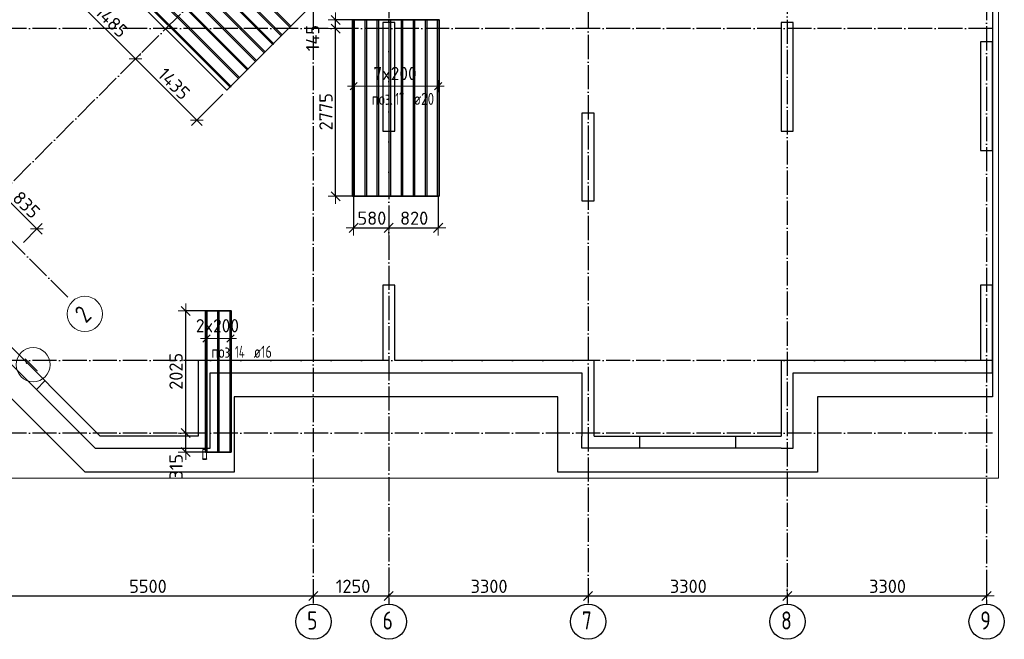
# Model space of a CAD drawing. Header units: millimetres. Extents: x -3483 to 105345, y -283423 to 72284.
# Tile 27 of 165: x 49036 to 65345, y -143417 to -133152. Entities that reach past the tile are written whole.
import ezdxf

# ---------------------------------------------------------------- set-up
doc = ezdxf.new("R2010")
doc.units = ezdxf.units.MM
doc.header["$PDMODE"] = 65
for name, pattern in [('______11', [500, 400, -50, 0, -50]), ('______2', [270, 200, -70]), ('______5', [1100, 800, -100, 100, -100])]:
    doc.linetypes.add(name, pattern=pattern)
for name, color, linetype, lineweight in [('Standard', 7, 'Continuous', 25), ('Колонна (1)', 7, 'Continuous', 35), ('Колонна (2)', 7, 'Continuous', 35), ('Размерная линия_ общее', 7, 'Continuous', 13), ('Стальная конструкция_ общее', 7, 'Continuous', 25), ('Стена_ общее', 7, 'Continuous', 35), ('Фундамент_ общее', 7, 'Continuous', 35)]:
    doc.layers.add(name, color=color, linetype=linetype, lineweight=lineweight)
doc.layers.add('Арм.стержн.Доп. Арм ниж.зоны У', color=7, linetype='Continuous', lineweight=35, true_color=0x1cff1c)
doc.layers.add('Осевая линия_ общее', color=7, linetype='______5', lineweight=13, true_color=0xa0a0a0)
doc.styles.add('ISOCPEUR', font='ISOCPEUR')
doc.dimstyles.new('DIMSTYLE_4', dxfattribs={"dimtxt": 220, "dimasz": 250, "dimexe": 0, "dimexo": 0, "dimgap": 110, "dimtad": 2, "dimdec": 0, "dimrnd": 5, "dimzin": 12, "dimdsep": 46, "dimtxsty": 'ISOCPEUR', "dimblk1": 'ALL_ML_STRICH', "dimblk2": 'ALL_ML_STRICH', "dimsah": 1, "dimcen": 0, "dimclrd": 7, "dimclre": 256, "dimclrt": 7, "dimadec": 0, "dimazin": 0, "dimtfac": 1, "dimtdec": 0, "dimtix": 1, "dimtmove": 2, "dimatfit": 3, "dimfxl": 0, "dimtzin": 0, "dimlwd": 0, "dimlwe": -3, "dimarcsym": 0})
doc.dimstyles.new('DIMSTYLE_5', dxfattribs={"dimtxt": 220, "dimasz": 250, "dimexe": 0, "dimexo": 0, "dimgap": 110, "dimtad": 2, "dimdec": 0, "dimrnd": 5, "dimzin": 12, "dimdsep": 46, "dimtxsty": 'ISOCPEUR', "dimblk1": 'ALL_ML_STRICH', "dimblk2": 'ALL_ML_STRICH', "dimsah": 1, "dimcen": 0, "dimclrd": 7, "dimclre": 256, "dimclrt": 7, "dimadec": 0, "dimazin": 0, "dimtfac": 1, "dimtdec": 0, "dimtix": 1, "dimtmove": 2, "dimatfit": 3, "dimfxl": 0, "dimtvp": 1.2, "dimtzin": 0, "dimlwd": 0, "dimlwe": -3, "dimarcsym": 0})

# ---------------------------------------------------------------- blocks, each defined once
blk = doc.blocks.new('ALL_ML_STRICH')
at = {"color": 0, "linetype": 'ByBlock', "lineweight": -2}
for p, q in [((-1, 0), (0.5, 0)), ((-0.3, -0.3), (0.3, 0.3)), ((0, -0.5), (0, 0.5))]:
    blk.add_line(p, q, dxfattribs=at)
blk = doc.blocks.new('*D103')
at = {"layer": 'DEFPOINTS', "color": 7, "linetype": 'Continuous', "lineweight": 13, "transparency": 33554687}
for p in [(48400, -142452), (48400, -142699), (53900, -142560)]:
    blk.add_point(p, dxfattribs=at)
at = {"layer": 'Размерная линия_ общее', "color": 253, "linetype": 'Continuous', "lineweight": -2, "true_color": 0xa0a0a0, "transparency": 33554687}
for p, q in [((48400, -142552), (48400, -142699)), ((53900, -142660), (53900, -142699))]:
    blk.add_line(p, q, dxfattribs=at)
at = {"layer": 'Размерная линия_ общее', "color": 7, "linetype": 'Continuous', "lineweight": -2, "transparency": 33554687}
blk.add_line((48400, -142699), (53900, -142699), dxfattribs=at)
at = {"layer": 'Размерная линия_ общее', "color": 7, "linetype": 'Continuous', "lineweight": 13, "transparency": 33554687, "xscale": 250, "yscale": 250, "zscale": 250, "rotation": 180}
blk.add_blockref('ALL_ML_STRICH', (48400, -142699), dxfattribs=at)
at = {"layer": 'Размерная линия_ общее', "color": 7, "linetype": 'Continuous', "lineweight": 13, "transparency": 33554687, "xscale": 250, "yscale": 250, "zscale": 250}
blk.add_blockref('ALL_ML_STRICH', (53900, -142699), dxfattribs=at)
at = {"layer": 'Размерная линия_ общее', "color": 7, "linetype": 'Continuous', "lineweight": 13, "transparency": 33554687, "insert": (51161, -142539), "char_height": 220, "width": 880, "attachment_point": 5, "style": 'ISOCPEUR'}
blk.add_mtext('\\A1;{5500}', dxfattribs=at)
blk = doc.blocks.new('*D104')
at = {"layer": 'DEFPOINTS', "color": 7, "linetype": 'Continuous', "lineweight": 13, "transparency": 33554687}
for p in [(53900, -142560), (53900, -142699), (55150, -142560)]:
    blk.add_point(p, dxfattribs=at)
at = {"layer": 'Размерная линия_ общее', "color": 253, "linetype": 'Continuous', "lineweight": -2, "true_color": 0xa0a0a0, "transparency": 33554687}
for p, q in [((53900, -142660), (53900, -142699)), ((55150, -142660), (55150, -142699))]:
    blk.add_line(p, q, dxfattribs=at)
at = {"layer": 'Размерная линия_ общее', "color": 7, "linetype": 'Continuous', "lineweight": -2, "transparency": 33554687}
blk.add_line((53900, -142699), (55150, -142699), dxfattribs=at)
at = {"layer": 'Размерная линия_ общее', "color": 7, "linetype": 'Continuous', "lineweight": 13, "transparency": 33554687, "xscale": 250, "yscale": 250, "zscale": 250, "rotation": 180}
blk.add_blockref('ALL_ML_STRICH', (53900, -142699), dxfattribs=at)
at = {"layer": 'Размерная линия_ общее', "color": 7, "linetype": 'Continuous', "lineweight": 13, "transparency": 33554687, "xscale": 250, "yscale": 250, "zscale": 250}
blk.add_blockref('ALL_ML_STRICH', (55150, -142699), dxfattribs=at)
at = {"layer": 'Размерная линия_ общее', "color": 7, "linetype": 'Continuous', "lineweight": 13, "transparency": 33554687, "insert": (54558, -142539), "char_height": 220, "width": 880, "attachment_point": 5, "style": 'ISOCPEUR'}
blk.add_mtext('\\A1;{1250}', dxfattribs=at)
blk = doc.blocks.new('*D105')
at = {"layer": 'DEFPOINTS', "color": 7, "linetype": 'Continuous', "lineweight": 13, "transparency": 33554687}
for p in [(55150, -142560), (55150, -142699), (58450, -142641)]:
    blk.add_point(p, dxfattribs=at)
at = {"layer": 'Размерная линия_ общее', "color": 253, "linetype": 'Continuous', "lineweight": -2, "true_color": 0xa0a0a0, "transparency": 33554687}
for p, q in [((55150, -142660), (55150, -142699)), ((58450, -142699), (58450, -142699))]:
    blk.add_line(p, q, dxfattribs=at)
at = {"layer": 'Размерная линия_ общее', "color": 7, "linetype": 'Continuous', "lineweight": -2, "transparency": 33554687}
blk.add_line((55150, -142699), (58450, -142699), dxfattribs=at)
at = {"layer": 'Размерная линия_ общее', "color": 7, "linetype": 'Continuous', "lineweight": 13, "transparency": 33554687, "xscale": 250, "yscale": 250, "zscale": 250, "rotation": 180}
blk.add_blockref('ALL_ML_STRICH', (55150, -142699), dxfattribs=at)
at = {"layer": 'Размерная линия_ общее', "color": 7, "linetype": 'Continuous', "lineweight": 13, "transparency": 33554687, "xscale": 250, "yscale": 250, "zscale": 250}
blk.add_blockref('ALL_ML_STRICH', (58450, -142699), dxfattribs=at)
at = {"layer": 'Размерная линия_ общее', "color": 7, "linetype": 'Continuous', "lineweight": 13, "transparency": 33554687, "insert": (56811, -142539), "char_height": 220, "width": 880, "attachment_point": 5, "style": 'ISOCPEUR'}
blk.add_mtext('\\A1;{3300}', dxfattribs=at)
blk = doc.blocks.new('*D106')
at = {"layer": 'DEFPOINTS', "color": 7, "linetype": 'Continuous', "lineweight": 13, "transparency": 33554687}
for p in [(58450, -142641), (58450, -142699), (61750, -142546)]:
    blk.add_point(p, dxfattribs=at)
at = {"layer": 'Размерная линия_ общее', "color": 253, "linetype": 'Continuous', "lineweight": -2, "true_color": 0xa0a0a0, "transparency": 33554687}
for p, q in [((58450, -142699), (58450, -142699)), ((61750, -142646), (61750, -142699))]:
    blk.add_line(p, q, dxfattribs=at)
at = {"layer": 'Размерная линия_ общее', "color": 7, "linetype": 'Continuous', "lineweight": -2, "transparency": 33554687}
blk.add_line((58450, -142699), (61750, -142699), dxfattribs=at)
at = {"layer": 'Размерная линия_ общее', "color": 7, "linetype": 'Continuous', "lineweight": 13, "transparency": 33554687, "xscale": 250, "yscale": 250, "zscale": 250, "rotation": 180}
blk.add_blockref('ALL_ML_STRICH', (58450, -142699), dxfattribs=at)
at = {"layer": 'Размерная линия_ общее', "color": 7, "linetype": 'Continuous', "lineweight": 13, "transparency": 33554687, "xscale": 250, "yscale": 250, "zscale": 250}
blk.add_blockref('ALL_ML_STRICH', (61750, -142699), dxfattribs=at)
at = {"layer": 'Размерная линия_ общее', "color": 7, "linetype": 'Continuous', "lineweight": 13, "transparency": 33554687, "insert": (60111, -142539), "char_height": 220, "width": 880, "attachment_point": 5, "style": 'ISOCPEUR'}
blk.add_mtext('\\A1;{3300}', dxfattribs=at)
blk = doc.blocks.new('*D107')
at = {"layer": 'DEFPOINTS', "color": 7, "linetype": 'Continuous', "lineweight": 13, "transparency": 33554687}
for p in [(61750, -142546), (61750, -142699), (65050, -142546)]:
    blk.add_point(p, dxfattribs=at)
at = {"layer": 'Размерная линия_ общее', "color": 253, "linetype": 'Continuous', "lineweight": -2, "true_color": 0xa0a0a0, "transparency": 33554687}
for p, q in [((61750, -142646), (61750, -142699)), ((65050, -142646), (65050, -142699))]:
    blk.add_line(p, q, dxfattribs=at)
at = {"layer": 'Размерная линия_ общее', "color": 7, "linetype": 'Continuous', "lineweight": -2, "transparency": 33554687}
blk.add_line((61750, -142699), (65050, -142699), dxfattribs=at)
at = {"layer": 'Размерная линия_ общее', "color": 7, "linetype": 'Continuous', "lineweight": 13, "transparency": 33554687, "xscale": 250, "yscale": 250, "zscale": 250, "rotation": 180}
blk.add_blockref('ALL_ML_STRICH', (61750, -142699), dxfattribs=at)
at = {"layer": 'Размерная линия_ общее', "color": 7, "linetype": 'Continuous', "lineweight": 13, "transparency": 33554687, "xscale": 250, "yscale": 250, "zscale": 250}
blk.add_blockref('ALL_ML_STRICH', (65050, -142699), dxfattribs=at)
at = {"layer": 'Размерная линия_ общее', "color": 7, "linetype": 'Continuous', "lineweight": 13, "transparency": 33554687, "insert": (63411, -142539), "char_height": 220, "width": 880, "attachment_point": 5, "style": 'ISOCPEUR'}
blk.add_mtext('\\A1;{3300}', dxfattribs=at)
blk = doc.blocks.new('СЛОЖНЫЙ_ОБЪЕКТ_3')
at = {"layer": 'Колонна (1)', "color": 9, "lineweight": -3, "true_color": 0xc7c7c7, "transparency": 33554687}
for p, q in [((55050, -133200), (55050, -135000)), ((55250, -133200), (55050, -133200)), ((55250, -135000), (55250, -133200)), ((61650, -133200), (61650, -135000)), ((61850, -133200), (61650, -133200)), ((61850, -135000), (61850, -133200)), ((64950, -133520), (64950, -135320)), ((65150, -133520), (64950, -133520)), ((65150, -135320), (65150, -133520)), ((55050, -135000), (55250, -135000)), ((61650, -135000), (61850, -135000)), ((64950, -135320), (65150, -135320))]:
    blk.add_line(p, q, dxfattribs=at)
at = {"layer": 'Колонна (2)', "color": 9, "lineweight": -3, "true_color": 0xc7c7c7, "transparency": 33554687}
for p, q in [((58350, -134700), (58350, -136150)), ((58550, -134700), (58350, -134700)), ((58550, -136150), (58550, -134700)), ((58350, -136150), (58550, -136150))]:
    blk.add_line(p, q, dxfattribs=at)
at = {"layer": 'Стена_ общее', "color": 9, "linetype": 'Continuous', "lineweight": -3, "true_color": 0xc7c7c7, "transparency": 33554687}
for p, q in [((50286, -140250), (47397, -137361)), ((47680, -137361), (50368, -140050)), ((55050, -137550), (55050, -138800)), ((55250, -137550), (55050, -137550)), ((55250, -138800), (55250, -137550)), ((64950, -137550), (64950, -138800)), ((65150, -137550), (64950, -137550)), ((65150, -139000), (65150, -137550)), ((51990, -138800), (51990, -139000)), ((55050, -138800), (51990, -138800)), ((58350, -138800), (55250, -138800)), ((58550, -138800), (58350, -138800)), ((58550, -140050), (58550, -138800)), ((61650, -138800), (61650, -139000)), ((64950, -138800), (61650, -138800)), ((51990, -139000), (51990, -140050)), ((52190, -139000), (58350, -139000)), ((52190, -140250), (52190, -139000)), ((58350, -139000), (58350, -140050)), ((61650, -139000), (61650, -140050)), ((61850, -140250), (61850, -139000)), ((61850, -139000), (64950, -139000)), ((64950, -139000), (65150, -139000)), ((51990, -140050), (50368, -140050)), ((58350, -140250), (58350, -140050)), ((58550, -140050), (61650, -140050)), ((50286, -140250), (51990, -140250)), ((51990, -140250), (52190, -140250)), ((61650, -140250), (58350, -140250)), ((61650, -140250), (61850, -140250))]:
    blk.add_line(p, q, dxfattribs=at)
at = {"layer": 'Стена_ общее', "color": 9, "linetype": '______2', "lineweight": -3, "true_color": 0xc7c7c7, "transparency": 33554687}
for p, q in [((49313, -139278), (49455, -139136)), ((59300, -140050), (59300, -140250)), ((60900, -140250), (60900, -140050))]:
    blk.add_line(p, q, dxfattribs=at)
blk = doc.blocks.new('*D428')
at = {"layer": 'DEFPOINTS', "color": 7, "linetype": 'Continuous', "lineweight": 13, "transparency": 33554687}
for p in [(54627, -133300), (54269, -136076), (54678, -136076)]:
    blk.add_point(p, dxfattribs=at)
at = {"layer": 'Размерная линия_ общее', "color": 253, "linetype": 'Continuous', "lineweight": -2, "true_color": 0xa0a0a0, "transparency": 33554687}
for p, q in [((54527, -133300), (54269, -133300)), ((54578, -136076), (54269, -136076))]:
    blk.add_line(p, q, dxfattribs=at)
at = {"layer": 'Размерная линия_ общее', "color": 7, "linetype": 'Continuous', "lineweight": -2, "transparency": 33554687}
blk.add_line((54269, -136076), (54269, -133300), dxfattribs=at)
at = {"layer": 'Размерная линия_ общее', "color": 7, "linetype": 'Continuous', "lineweight": 13, "transparency": 33554687, "xscale": 250, "yscale": 250, "zscale": 250}
for p, rotation in [((54269, -133300), 90), ((54269, -136076), 270)]:
    blk.add_blockref('ALL_ML_STRICH', p, dxfattribs=dict(at, rotation=rotation))
at = {"layer": 'Размерная линия_ общее', "color": 7, "linetype": 'Continuous', "lineweight": 13, "transparency": 33554687, "insert": (54109, -134677), "char_height": 220, "width": 880, "attachment_point": 5, "rotation": 90, "style": 'ISOCPEUR'}
blk.add_mtext('\\A1;{2775}', dxfattribs=at)
blk = doc.blocks.new('*D429')
at = {"layer": 'DEFPOINTS', "color": 7, "linetype": 'Continuous', "lineweight": 13, "transparency": 33554687}
for p in [(54669, -133156), (54269, -133300), (54627, -133300)]:
    blk.add_point(p, dxfattribs=at)
at = {"layer": 'Размерная линия_ общее', "color": 253, "linetype": 'Continuous', "lineweight": -2, "true_color": 0xa0a0a0, "transparency": 33554687}
for p, q in [((54569, -133156), (54269, -133156)), ((54527, -133300), (54269, -133300))]:
    blk.add_line(p, q, dxfattribs=at)
at = {"layer": 'Размерная линия_ общее', "color": 7, "linetype": 'Continuous', "lineweight": -2, "transparency": 33554687}
blk.add_line((54269, -133300), (54269, -133156), dxfattribs=at)
at = {"layer": 'Размерная линия_ общее', "color": 7, "linetype": 'Continuous', "lineweight": 13, "transparency": 33554687, "xscale": 250, "yscale": 250, "zscale": 250}
for p, rotation in [((54269, -133156), 90), ((54269, -133300), 270)]:
    blk.add_blockref('ALL_ML_STRICH', p, dxfattribs=dict(at, rotation=rotation))
at = {"layer": 'Размерная линия_ общее', "color": 7, "linetype": 'Continuous', "lineweight": 13, "transparency": 33554687, "insert": (53889, -133456), "char_height": 220, "width": 660, "attachment_point": 5, "rotation": 90, "style": 'ISOCPEUR'}
blk.add_mtext('\\A1;{145}', dxfattribs=at)
blk = doc.blocks.new('*D430')
at = {"layer": 'DEFPOINTS', "color": 7, "linetype": 'Continuous', "lineweight": 13, "transparency": 33554687}
for p in [(51816, -140000), (51786, -140316), (52232, -140316)]:
    blk.add_point(p, dxfattribs=at)
at = {"layer": 'Размерная линия_ общее', "color": 253, "linetype": 'Continuous', "lineweight": -2, "true_color": 0xa0a0a0, "transparency": 33554687}
for p, q in [((51786, -140000), (51786, -140000)), ((52132, -140316), (51786, -140316))]:
    blk.add_line(p, q, dxfattribs=at)
at = {"layer": 'Размерная линия_ общее', "color": 7, "linetype": 'Continuous', "lineweight": -2, "transparency": 33554687}
blk.add_line((51786, -140316), (51786, -140000), dxfattribs=at)
at = {"layer": 'Размерная линия_ общее', "color": 7, "linetype": 'Continuous', "lineweight": 13, "transparency": 33554687, "xscale": 250, "yscale": 250, "zscale": 250}
for p, rotation in [((51786, -140000), 90), ((51786, -140316), 270)]:
    blk.add_blockref('ALL_ML_STRICH', p, dxfattribs=dict(at, rotation=rotation))
at = {"layer": 'Размерная линия_ общее', "color": 7, "linetype": 'Continuous', "lineweight": 13, "transparency": 33554687, "insert": (51627, -140558), "char_height": 220, "width": 660, "attachment_point": 5, "rotation": 90, "style": 'ISOCPEUR'}
blk.add_mtext('\\A1;{315}', dxfattribs=at)
blk = doc.blocks.new('*D431')
at = {"layer": 'DEFPOINTS', "color": 7, "linetype": 'Continuous', "lineweight": 13, "transparency": 33554687}
for p in [(52224, -137976), (51786, -140000), (51816, -140000)]:
    blk.add_point(p, dxfattribs=at)
at = {"layer": 'Размерная линия_ общее', "color": 253, "linetype": 'Continuous', "lineweight": -2, "true_color": 0xa0a0a0, "transparency": 33554687}
for p, q in [((52124, -137976), (51786, -137976)), ((51786, -140000), (51786, -140000))]:
    blk.add_line(p, q, dxfattribs=at)
at = {"layer": 'Размерная линия_ общее', "color": 7, "linetype": 'Continuous', "lineweight": -2, "transparency": 33554687}
blk.add_line((51786, -140000), (51786, -137976), dxfattribs=at)
at = {"layer": 'Размерная линия_ общее', "color": 7, "linetype": 'Continuous', "lineweight": 13, "transparency": 33554687, "xscale": 250, "yscale": 250, "zscale": 250}
for p, rotation in [((51786, -137976), 90), ((51786, -140000), 270)]:
    blk.add_blockref('ALL_ML_STRICH', p, dxfattribs=dict(at, rotation=rotation))
at = {"layer": 'Размерная линия_ общее', "color": 7, "linetype": 'Continuous', "lineweight": 13, "transparency": 33554687, "insert": (51626, -138977), "char_height": 220, "width": 880, "attachment_point": 5, "rotation": 90, "style": 'ISOCPEUR'}
blk.add_mtext('\\A1;{2025}', dxfattribs=at)
blk = doc.blocks.new('*D432')
at = {"layer": 'DEFPOINTS', "color": 7, "linetype": 'Continuous', "lineweight": 13, "transparency": 33554687}
for p in [(54568, -135958), (55150, -136377), (54568, -136600)]:
    blk.add_point(p, dxfattribs=at)
at = {"layer": 'Размерная линия_ общее', "color": 253, "linetype": 'Continuous', "lineweight": -2, "true_color": 0xa0a0a0, "transparency": 33554687}
for p, q in [((54568, -136058), (54568, -136600)), ((55150, -136600), (55150, -136600))]:
    blk.add_line(p, q, dxfattribs=at)
at = {"layer": 'Размерная линия_ общее', "color": 7, "linetype": 'Continuous', "lineweight": -2, "transparency": 33554687}
blk.add_line((54568, -136600), (55150, -136600), dxfattribs=at)
at = {"layer": 'Размерная линия_ общее', "color": 7, "linetype": 'Continuous', "lineweight": 13, "transparency": 33554687, "xscale": 250, "yscale": 250, "zscale": 250, "rotation": 180}
blk.add_blockref('ALL_ML_STRICH', (54568, -136600), dxfattribs=at)
at = {"layer": 'Размерная линия_ общее', "color": 7, "linetype": 'Continuous', "lineweight": 13, "transparency": 33554687, "xscale": 250, "yscale": 250, "zscale": 250}
blk.add_blockref('ALL_ML_STRICH', (55150, -136600), dxfattribs=at)
at = {"layer": 'Размерная линия_ общее', "color": 7, "linetype": 'Continuous', "lineweight": 13, "transparency": 33554687, "insert": (54870, -136440), "char_height": 220, "width": 660, "attachment_point": 5, "style": 'ISOCPEUR'}
blk.add_mtext('\\A1;{580}', dxfattribs=at)
blk = doc.blocks.new('*D433')
at = {"layer": 'DEFPOINTS', "color": 7, "linetype": 'Continuous', "lineweight": 13, "transparency": 33554687}
for p in [(55968, -135969), (55150, -136377), (55150, -136600)]:
    blk.add_point(p, dxfattribs=at)
at = {"layer": 'Размерная линия_ общее', "color": 253, "linetype": 'Continuous', "lineweight": -2, "true_color": 0xa0a0a0, "transparency": 33554687}
for p, q in [((55968, -136069), (55968, -136600)), ((55150, -136600), (55150, -136600))]:
    blk.add_line(p, q, dxfattribs=at)
at = {"layer": 'Размерная линия_ общее', "color": 7, "linetype": 'Continuous', "lineweight": -2, "transparency": 33554687}
blk.add_line((55150, -136600), (55968, -136600), dxfattribs=at)
at = {"layer": 'Размерная линия_ общее', "color": 7, "linetype": 'Continuous', "lineweight": 13, "transparency": 33554687, "xscale": 250, "yscale": 250, "zscale": 250, "rotation": 180}
blk.add_blockref('ALL_ML_STRICH', (55150, -136600), dxfattribs=at)
at = {"layer": 'Размерная линия_ общее', "color": 7, "linetype": 'Continuous', "lineweight": 13, "transparency": 33554687, "xscale": 250, "yscale": 250, "zscale": 250}
blk.add_blockref('ALL_ML_STRICH', (55968, -136600), dxfattribs=at)
at = {"layer": 'Размерная линия_ общее', "color": 7, "linetype": 'Continuous', "lineweight": 13, "transparency": 33554687, "insert": (55570, -136440), "char_height": 220, "width": 660, "attachment_point": 5, "style": 'ISOCPEUR'}
blk.add_mtext('\\A1;{820}', dxfattribs=at)
blk = doc.blocks.new('*D435')
at = {"layer": 'DEFPOINTS', "color": 7, "linetype": 'Continuous', "lineweight": 13, "transparency": 33554687}
for p in [(48658, -136100), (48731, -136027), (49026, -136911)]:
    blk.add_point(p, dxfattribs=at)
at = {"layer": 'Размерная линия_ общее', "color": 253, "linetype": 'Continuous', "lineweight": -2, "true_color": 0xa0a0a0, "transparency": 33554687}
for p, q in [((48729, -136029), (48731, -136027)), ((49097, -136841), (49321, -136617))]:
    blk.add_line(p, q, dxfattribs=at)
at = {"layer": 'Размерная линия_ общее', "color": 7, "linetype": 'Continuous', "lineweight": -2, "transparency": 33554687}
blk.add_line((48731, -136027), (49321, -136617), dxfattribs=at)
at = {"layer": 'Размерная линия_ общее', "color": 7, "linetype": 'Continuous', "lineweight": 13, "transparency": 33554687, "xscale": 250, "yscale": 250, "zscale": 250}
for p, rotation in [((48731, -136027), 134.9999999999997), ((49321, -136617), 314.9999999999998)]:
    blk.add_blockref('ALL_ML_STRICH', p, dxfattribs=dict(at, rotation=rotation))
at = {"layer": 'Размерная линия_ общее', "color": 7, "linetype": 'Continuous', "lineweight": 13, "transparency": 33554687, "insert": (49147, -136217), "char_height": 220, "width": 660, "attachment_point": 5, "rotation": 315, "style": 'ISOCPEUR'}
blk.add_mtext('\\A1;{835}', dxfattribs=at)
blk = doc.blocks.new('*D438')
at = {"layer": 'DEFPOINTS', "color": 7, "linetype": 'Continuous', "lineweight": 13, "transparency": 33554687}
for p in [(50405, -132253), (49906, -132752), (50976, -133783)]:
    blk.add_point(p, dxfattribs=at)
at = {"layer": 'Размерная линия_ общее', "color": 253, "linetype": 'Continuous', "lineweight": -2, "true_color": 0xa0a0a0, "transparency": 33554687}
for p, q in [((50334, -132324), (49906, -132752)), ((50956, -133802), (50956, -133802))]:
    blk.add_line(p, q, dxfattribs=at)
at = {"layer": 'Размерная линия_ общее', "color": 7, "linetype": 'Continuous', "lineweight": -2, "transparency": 33554687}
blk.add_line((49906, -132752), (50956, -133802), dxfattribs=at)
at = {"layer": 'Размерная линия_ общее', "color": 7, "linetype": 'Continuous', "lineweight": 13, "transparency": 33554687, "xscale": 250, "yscale": 250, "zscale": 250}
for p, rotation in [((49906, -132752), 135.0000000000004), ((50956, -133802), 315.0000000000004)]:
    blk.add_blockref('ALL_ML_STRICH', p, dxfattribs=dict(at, rotation=rotation))
at = {"layer": 'Размерная линия_ общее', "color": 7, "linetype": 'Continuous', "lineweight": 13, "transparency": 33554687, "insert": (50560, -133179), "char_height": 220, "width": 880, "attachment_point": 5, "rotation": 315, "style": 'ISOCPEUR'}
blk.add_mtext('\\A1;{1485}', dxfattribs=at)
blk = doc.blocks.new('*D439')
at = {"layer": 'DEFPOINTS', "color": 7, "linetype": 'Continuous', "lineweight": 13, "transparency": 33554687}
for p in [(50956, -133802), (50976, -133783), (52469, -134318)]:
    blk.add_point(p, dxfattribs=at)
at = {"layer": 'Размерная линия_ общее', "color": 253, "linetype": 'Continuous', "lineweight": -2, "true_color": 0xa0a0a0, "transparency": 33554687}
for p, q in [((50956, -133802), (50956, -133802)), ((52399, -134388), (51971, -134816))]:
    blk.add_line(p, q, dxfattribs=at)
at = {"layer": 'Размерная линия_ общее', "color": 7, "linetype": 'Continuous', "lineweight": -2, "transparency": 33554687}
blk.add_line((50956, -133802), (51971, -134816), dxfattribs=at)
at = {"layer": 'Размерная линия_ общее', "color": 7, "linetype": 'Continuous', "lineweight": 13, "transparency": 33554687, "xscale": 250, "yscale": 250, "zscale": 250}
for p, rotation in [((50956, -133802), 135.0000000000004), ((51971, -134816), 315.0000000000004)]:
    blk.add_blockref('ALL_ML_STRICH', p, dxfattribs=dict(at, rotation=rotation))
at = {"layer": 'Размерная линия_ общее', "color": 7, "linetype": 'Continuous', "lineweight": 13, "transparency": 33554687, "insert": (51592, -134212), "char_height": 220, "width": 880, "attachment_point": 5, "rotation": 315, "style": 'ISOCPEUR'}
blk.add_mtext('\\A1;{1435}', dxfattribs=at)
blk = doc.blocks.new('СЛОЖНЫЙ_ОБЪЕКТ_7')
at = {"layer": 'Осевая линия_ общее', "color": 253, "linetype": '______11', "lineweight": -3, "true_color": 0xa0a0a0, "transparency": 33554687}
for p, q in [((46817, -137941), (62890, -121869)), ((49836, -137750), (48019, -135933))]:
    blk.add_line(p, q, dxfattribs=at)
at = {"layer": 'Осевая линия_ общее', "color": 7, "linetype": 'Continuous', "lineweight": 13, "transparency": 33554687}
for centre, radius in [((50115, -138026), 292), ((49259, -138867), 282)]:
    blk.add_circle(centre, radius, dxfattribs=at)
at = {"layer": 'Осевая линия_ общее', "color": 7, "linetype": 'Continuous', "lineweight": 13, "transparency": 33554687, "char_height": 300, "attachment_point": 7, "rotation": 45, "style": 'ISOCPEUR'}
for s, insert, width in [('\\W0.78;2', (50133, -138192), 326.41), ('\\W0.56;1', (49298, -139013), 233.33)]:
    blk.add_mtext(s, dxfattribs=dict(at, insert=insert, width=width))

msp = doc.modelspace()

# ---------------------------------------------------------------- linework, layer by layer
at = {"layer": 'Standard', "color": 7, "linetype": 'Continuous', "lineweight": 13, "transparency": 33554687}
msp.add_lwpolyline([(39250, -140750), (65250, -140750), (65250, -93310), (39250, -93310), (39250, -140750)], dxfattribs=at)
at = {"layer": 'Арм.стержн.Доп. Арм ниж.зоны У', "color": 7, "linetype": 'Continuous', "lineweight": 25, "transparency": 33554687}
for p, q in [((54507.9, -134313.3), (54627.9, -134193.3)), ((55907.9, -134313.3), (56027.9, -134193.3)), ((52068.6, -138492.2), (52188.6, -138372.2)), ((52468.6, -138492.2), (52588.6, -138372.2))]:
    msp.add_line(p, q, dxfattribs=at)
at = {"layer": 'Арм.стержн.Доп. Арм ниж.зоны У', "color": 253, "linetype": 'Continuous', "lineweight": -3, "true_color": 0xa0a0a0, "transparency": 33554687}
for p, q in [((54567.9, -134253.3), (54567.9, -134153.3)), ((55967.9, -134253.3), (55967.9, -134153.3)), ((54567.9, -134253.3), (54567.9, -134353.3)), ((55967.9, -134253.3), (55967.9, -134353.3)), ((52128.6, -138432.2), (52128.6, -138332.2)), ((52128.6, -138432.2), (52128.6, -138532.2)), ((52528.6, -138432.2), (52528.6, -138332.2)), ((52528.6, -138432.2), (52528.6, -138532.2))]:
    msp.add_line(p, q, dxfattribs=at)
at = {"layer": 'Арм.стержн.Доп. Арм ниж.зоны У', "color": 7, "linetype": 'Continuous', "lineweight": 13, "transparency": 33554687}
for p, q in [((54567.9, -134253.3), (54467.9, -134253.3)), ((55967.9, -134253.3), (56067.9, -134253.3)), ((52128.6, -138432.2), (52028.6, -138432.2)), ((52128.6, -138432.2), (52528.6, -138432.2)), ((52528.6, -138432.2), (52628.6, -138432.2))]:
    msp.add_line(p, q, dxfattribs=at)
at = {"layer": 'Арм.стержн.Доп. Арм ниж.зоны У', "color": 52, "linetype": 'Continuous', "lineweight": 35, "transparency": 33554687}
for points in [[(53858.9, -132928.1), (51794.2, -130863.4), (50404.7, -132252.8), (52469.5, -134317.6), (53858.9, -132928.1)], [(55986.9, -136076), (55986.9, -133156), (54548.9, -133156), (54548.9, -136076), (55986.9, -136076)], [(52541.6, -140316.5), (52541.6, -137976.5), (52115.6, -137976.5), (52115.6, -140316.5), (52541.6, -140316.5)]]:
    msp.add_lwpolyline(points, dxfattribs=at)
at = {"layer": 'Арм.стержн.Доп. Арм ниж.зоны У', "color": 7, "linetype": 'Continuous', "lineweight": 25, "transparency": 33554687}
for points in [[(51460.8, -131196.8), (53525.5, -133261.5), (53510, -133277.1), (51445.2, -131212.3), (51460.8, -131196.8)], [(51319.3, -131338.2), (53384.1, -133402.9), (53368.5, -133418.5), (51303.8, -131353.7), (51319.3, -131338.2)], [(51177.9, -131479.6), (53242.7, -133544.4), (53227.1, -133559.9), (51162.4, -131495.2), (51177.9, -131479.6)], [(50895.1, -131762.4), (52959.8, -133827.2), (52944.3, -133842.8), (50879.5, -131778), (50895.1, -131762.4)], [(51036.5, -131621), (53101.3, -133685.8), (53085.7, -133701.3), (51020.9, -131636.6), (51036.5, -131621)], [(50753.7, -131903.9), (52818.4, -133968.6), (52802.9, -133984.2), (50738.1, -131919.4), (50753.7, -131903.9)], [(50612.2, -132045.3), (52677, -134110), (52661.4, -134125.6), (50596.7, -132060.8), (50612.2, -132045.3)], [(50470.8, -132186.7), (52535.6, -134251.5), (52520, -134267), (50455.3, -132202.3), (50470.8, -132186.7)], [(54577.9, -133156), (54577.9, -136076), (54557.9, -136076), (54557.9, -133156), (54577.9, -133156)], [(54777.9, -133156), (54777.9, -136076), (54757.9, -136076), (54757.9, -133156), (54777.9, -133156)], [(54977.9, -133156), (54977.9, -136076), (54957.9, -136076), (54957.9, -133156), (54977.9, -133156)], [(55177.9, -133156), (55177.9, -136076), (55157.9, -136076), (55157.9, -133156), (55177.9, -133156)], [(55377.9, -133156), (55377.9, -136076), (55357.9, -136076), (55357.9, -133156), (55377.9, -133156)], [(55577.9, -133156), (55577.9, -136076), (55557.9, -136076), (55557.9, -133156), (55577.9, -133156)], [(55777.9, -133156), (55777.9, -136076), (55757.9, -136076), (55757.9, -133156), (55777.9, -133156)], [(55977.9, -133156), (55977.9, -136076), (55957.9, -136076), (55957.9, -133156), (55977.9, -133156)], [(52120.6, -140316.5), (52120.6, -137976.5), (52136.6, -137976.5), (52136.6, -140316.5), (52120.6, -140316.5)], [(52320.6, -140316.5), (52320.6, -137976.5), (52336.6, -137976.5), (52336.6, -140316.5), (52320.6, -140316.5)], [(52520.6, -140316.5), (52520.6, -137976.5), (52536.6, -137976.5), (52536.6, -140316.5), (52520.6, -140316.5)]]:
    msp.add_lwpolyline(points, dxfattribs=at)
at = {"layer": 'Арм.стержн.Доп. Арм ниж.зоны У', "color": 7, "linetype": 'Continuous', "lineweight": 13, "transparency": 33554687}
msp.add_lwpolyline([(54567.9, -134253.3), (54694.9, -134253.3), (54694.9, -134253.3), (55967.9, -134253.3)], dxfattribs=at)
at = {"layer": 'Осевая линия_ общее', "color": 253, "linetype": '______11', "lineweight": -3, "true_color": 0xa0a0a0, "transparency": 33554687}
for p, q in [((53900, -93410), (53900, -142827.9)), ((55150, -99220), (55150, -142827.9)), ((58450, -118400), (58450, -142827.9)), ((61750, -122150), (61750, -142827.9)), ((65050, -125260), (65050, -142827.9)), ((65150, -133300), (37142.2, -133300)), ((65150, -138800), (37142.2, -138800)), ((65150, -140000), (37142.2, -140000))]:
    msp.add_line(p, q, dxfattribs=at)
at = {"layer": 'Осевая линия_ общее', "color": 7, "linetype": 'Continuous', "lineweight": -3, "transparency": 33554687}
for centre in [(53902.4, -143124.6), (55152.4, -143124.6), (58452.4, -143124.6), (61752.4, -143124.6), (65052.4, -143124.6)]:
    msp.add_circle(centre, 292.4, dxfattribs=at)
at = {"layer": 'Стальная конструкция_ общее', "color": 253, "linetype": '______2', "lineweight": 18, "true_color": 0xababab, "transparency": 33554687}
for p, q in [((52070, -140426.9), (52070, -140270)), ((52070, -140270), (52130, -140270)), ((52070, -140426.9), (52070, -140270)), ((52070, -140270), (52130, -140270)), ((52130, -140270), (52130, -140426.9)), ((52130, -140270), (52130, -140426.9))]:
    msp.add_line(p, q, dxfattribs=at)
at = {"layer": 'Стальная конструкция_ общее', "color": 7, "linetype": 'Continuous', "lineweight": 25, "transparency": 33554687}
for p, q in [((52070, -140430), (52070, -140426.9)), ((52070, -140426.9), (52130, -140426.9)), ((52070, -140430), (52070, -140426.9)), ((52070, -140426.9), (52130, -140426.9)), ((52070, -140430), (52130, -140430)), ((52070, -140430), (52130, -140430)), ((52130, -140426.9), (52130, -140430)), ((52130, -140426.9), (52130, -140430))]:
    msp.add_line(p, q, dxfattribs=at)
at = {"layer": 'Фундамент_ общее', "color": 7, "lineweight": 25, "transparency": 33554687}
for p, q in [((65150, -125500), (65150, -139400)), ((50119.9, -140650), (46831.3, -137361.4)), ((52590, -139400), (52590, -140650)), ((57950, -139400), (52590, -139400)), ((57950, -140650), (57950, -139400)), ((62250, -139400), (62250, -140650)), ((65150, -139400), (62250, -139400)), ((52590, -140650), (50119.9, -140650)), ((62250, -140650), (57950, -140650))]:
    msp.add_line(p, q, dxfattribs=at)
at = {"layer": 'Фундамент_ общее', "color": 7, "linetype": 'Continuous', "lineweight": 25, "transparency": 33554687}
for p, q in [((65150, -125500), (65150, -139400)), ((50119.9, -140650), (46831.3, -137361.4)), ((52590, -139400), (52590, -140650)), ((57950, -139400), (52590, -139400)), ((57950, -140650), (57950, -139400)), ((62250, -139400), (62250, -140650)), ((65150, -139400), (62250, -139400)), ((52590, -140650), (50119.9, -140650)), ((62250, -140650), (57950, -140650))]:
    msp.add_line(p, q, dxfattribs=at)

# ---------------------------------------------------------------- block references
at = {"layer": 'Осевая линия_ общее', "color": 253, "linetype": '______11', "lineweight": -3, "true_color": 0xa0a0a0, "transparency": 33554687}
msp.add_blockref('СЛОЖНЫЙ_ОБЪЕКТ_7', (0, 0), dxfattribs=at)
at = {"layer": 'Стена_ общее', "color": 9, "linetype": 'Continuous', "lineweight": -3, "true_color": 0xc7c7c7, "transparency": 33554687}
msp.add_blockref('СЛОЖНЫЙ_ОБЪЕКТ_3', (0, 0), dxfattribs=at)

# ---------------------------------------------------------------- texts
at = {"layer": 'Арм.стержн.Доп. Арм ниж.зоны У', "color": 7, "linetype": 'Continuous', "lineweight": 13, "transparency": 33554687, "char_height": 220, "width": 873.359, "attachment_point": 7, "style": 'ISOCPEUR'}
for s, insert in [('\\W0.95;7x200', (54893.9, -134153.3)), ('\\W0.95;2x200', (51954.6, -138332.2))]:
    msp.add_mtext(s, dxfattribs=dict(at, insert=insert))
at = {"layer": 'Арм.стержн.Доп. Арм ниж.зоны У', "color": 7, "linetype": 'Continuous', "lineweight": 25, "transparency": 33554687, "char_height": 200, "attachment_point": 7, "style": 'ISOCPEUR'}
for s, insert, width in [('\\W0.62;17', (55257.9, -134563.3), 262.378), ('\\W0.79; ø20 ', (55457.9, -134563.3), 661.987), ('\\W0.77;поз.', (54866.3, -134563.3), 468.039), ('\\W0.77;поз.', (52211.1, -138754), 468.039), ('\\W0.64;14', (52602.8, -138754), 280.312), ('\\W0.74; ø16 ', (52819.5, -138754), 624.254)]:
    msp.add_mtext(s, dxfattribs=dict(at, insert=insert, width=width))
at = {"layer": 'Осевая линия_ общее', "color": 7, "linetype": 'Continuous', "lineweight": -3, "transparency": 33554687, "char_height": 300, "width": 326.407, "attachment_point": 7, "style": 'ISOCPEUR'}
for s, insert in [('\\W0.78;5', (53797.4, -143255.1)), ('\\W0.78;6', (55047.4, -143255.1)), ('\\W0.78;7', (58347.4, -143255.1)), ('\\W0.78;8', (61647.4, -143255.1)), ('\\W0.78;9', (64947.4, -143255.1))]:
    msp.add_mtext(s, dxfattribs=dict(at, insert=insert))

# ---------------------------------------------------------------- dimensions: what is measured, and where the dimension line sits
at = {"layer": 'Размерная линия_ общее', "color": 7, "linetype": 'Continuous', "lineweight": 13, "transparency": 33554687}
for base, p1, p2, angle, dimstyle, picture, middle in [((50956.3, -133802.1), (50334, -132323.5), (50956.3, -133802.1), 315, 'DIMSTYLE_4', '*D438', (50559.8, -133179.3)), ((54268.9, -133156), (54527.2, -133300), (54568.8, -133156), 90, 'DIMSTYLE_5', '*D429', (53888.9, -133456.2)), ((54268.9, -133300), (54578.2, -136076), (54527.2, -133300), 90, 'DIMSTYLE_4', '*D428', (54108.9, -134677)), ((51970.6, -134816.4), (50956.3, -133802.1), (52398.7, -134388.3), 315, 'DIMSTYLE_4', '*D439', (51592.2, -134211.7)), ((49320.7, -136617), (48729, -136029.4), (49097.1, -136840.6), 315, 'DIMSTYLE_4', '*D435', (49146.8, -136216.8)), ((51786.1412, -137976.4564), (51786.1412, -140000), (52123.6787, -137976.4564), 90, 'DIMSTYLE_4', '*D431', (51626.1412, -138977.2282)), ((51786.1412, -140000), (52132.3428, -140316.4564), (51786.1412, -140000), 90, 'DIMSTYLE_5', '*D430', (51626.8657, -140557.5652))]:
    dim = msp.add_linear_dim(base=base, p1=p1, p2=p2, angle=angle, dimstyle=dimstyle, override={"dimpost": '<>', "dimclrd": 7, "dimclre": 253, "dimclrt": 7, "dimlwd": 0, "dimlwe": 65533}, dxfattribs=at)
    dim.commit()
    dim.dimension.update_dxf_attribs({"geometry": picture, "text_midpoint": middle, "dimtype": 160})
for base, p1, p2, dimstyle, picture, middle in [((55150, -136599.9), (54567.9, -136058.2), (55150, -136599.9), 'DIMSTYLE_5', '*D432', (54870, -136439.9)), ((55967.9, -136599.9), (55150, -136599.9), (55967.9, -136069.3), 'DIMSTYLE_4', '*D433', (55570, -136439.9)), ((53900, -142698.8), (48400, -142551.6), (53900, -142660), 'DIMSTYLE_4', '*D103', (51161, -142538.8)), ((55150, -142698.8), (53900, -142660), (55150, -142660), 'DIMSTYLE_4', '*D104', (54558, -142538.8)), ((58450, -142698.8), (55150, -142660), (58450, -142698.8), 'DIMSTYLE_4', '*D105', (56811, -142538.8)), ((61750, -142698.8), (58450, -142698.8), (61750, -142646.4), 'DIMSTYLE_4', '*D106', (60111, -142538.8)), ((65050, -142698.8), (61750, -142646.4), (65050, -142646.4), 'DIMSTYLE_4', '*D107', (63411, -142538.8))]:
    dim = msp.add_linear_dim(base=base, p1=p1, p2=p2, dimstyle=dimstyle, override={"dimpost": '<>', "dimclrd": 7, "dimclre": 253, "dimclrt": 7, "dimlwd": 0, "dimlwe": 65533}, dxfattribs=at)
    dim.commit()
    dim.dimension.update_dxf_attribs({"geometry": picture, "text_midpoint": middle, "dimtype": 160})

doc.saveas('drawing.dxf')
